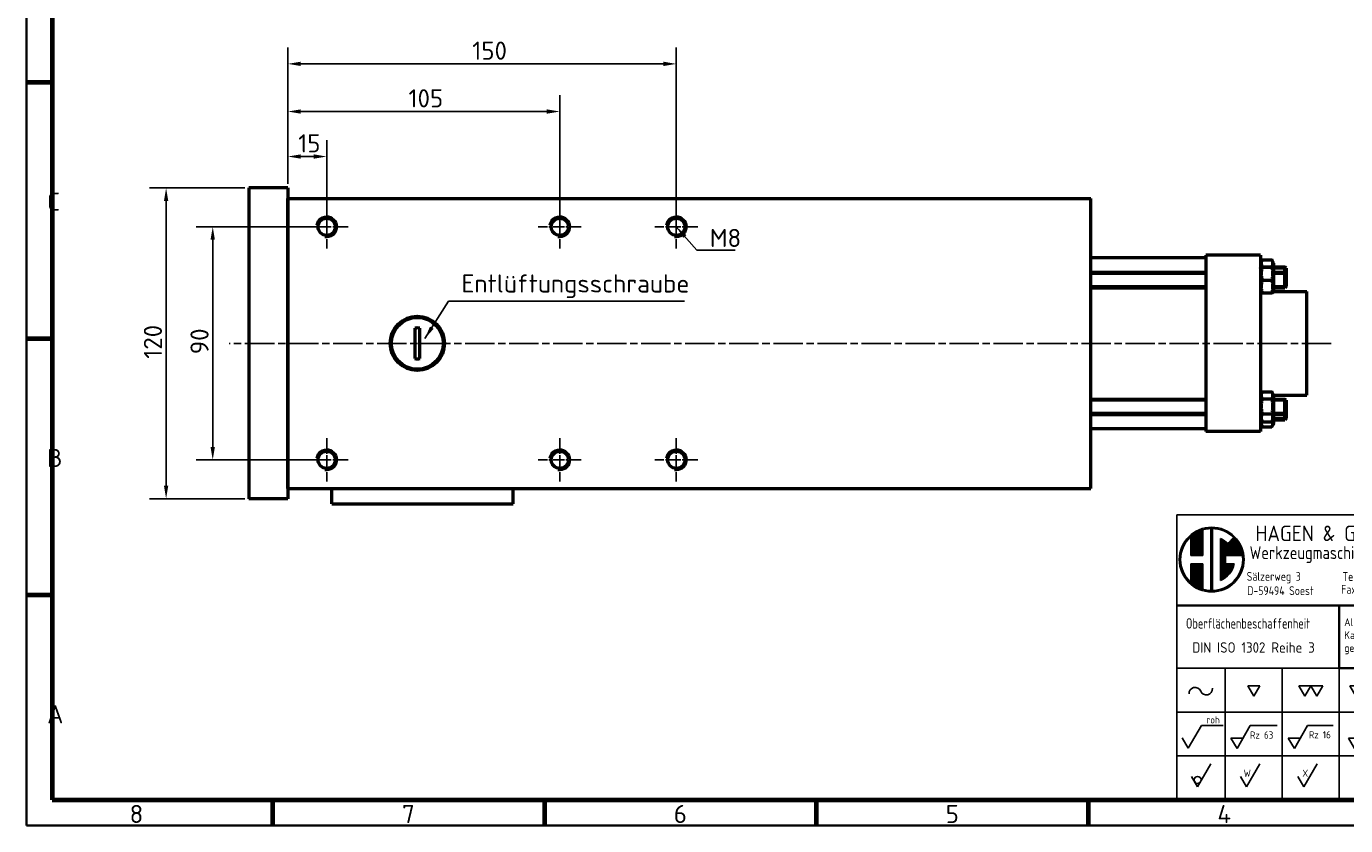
# Model space of a CAD drawing. Header units: millimetres. Extents: x 10 to 830, y 10 to 585.
# Tile 1 of 3: x 10 to 519, y 10 to 319. Entities that reach past the tile are written whole.
import ezdxf
from ezdxf.enums import TextEntityAlignment as Align

# ---------------------------------------------------------------- set-up
doc = ezdxf.new("R2010")
doc.units = ezdxf.units.MM
doc.header["$LTSCALE"] = 2
doc.linetypes.add('CHAIN', pattern=[0.3543, 0.2362, -0.0295, 0.0591, -0.0295])
doc.layers.get('0').update_dxf_attribs({"lineweight": 25})
for name, color, linetype, lineweight in [('AM_BOR', 7, 'Continuous', 50), ('Bemaßung (ISO)', 7, 'Continuous', 25), ('Mittellinie (ISO)', 7, 'Continuous', 25), ('Mittelpunktmarkierung (ISO)', 7, 'Continuous', 25), ('Rahmen (ISO)', 7, 'Continuous', 70), ('Sichtbar (ISO)', 7, 'Continuous', 50), ('Sichtbar schmal (ISO)', 7, 'Continuous', 35), ('Symbol (ISO)', 7, 'Continuous', 25), ('Titel (ISO)', 7, 'Continuous', 50)]:
    doc.layers.add(name, color=color, linetype=linetype, lineweight=lineweight)
doc.styles.add('ACDINTS_30', font='isocp.shx')
doc.styles.add('ACDINTS_31', font='isocp.shx')
doc.styles.add('ACDINTS_32', font='isocp.shx')
doc.styles.add('ACDINTS_33', font='isocp.shx')
doc.styles.add('ACDINTS_34', font='isocp.shx')
doc.styles.add('ACDINTS_35', font='isocp.shx')
doc.styles.add('ACDINTS_40', font='isocp.shx')
doc.styles.add('ACDINTS_41', font='isocp.shx')
doc.styles.add('Notiztext (DIN)', font='isocpeur.ttf')
doc.styles.get("Standard").update_dxf_attribs({"font": 'ISOCP.shx'})
doc.styles.add('TextStyle32', font='isocp.shx')
doc.styles.add('TextStyle51', font='isocp.shx', dxfattribs={"width": 0.8})
doc.styles.add('TextStyle52', font='isocp.shx', dxfattribs={"width": 0.8})
doc.styles.add('TextStyle53', font='isocp.shx')
doc.styles.add('TextStyle54', font='isocp.shx')
doc.styles.add('TextStyle55', font='isocp.shx', dxfattribs={"width": 0.8})
doc.styles.add('TextStyle56', font='isocp.shx', dxfattribs={"width": 0.8})
doc.styles.add('TextStyle59', font='isocp.shx', dxfattribs={"width": 0.8})
doc.styles.add('TextStyle60', font='isocp.shx', dxfattribs={"width": 0.8})
doc.styles.add('TextStyle61', font='isocp.shx', dxfattribs={"width": 0.8})
doc.styles.add('TextStyle62', font='isocp.shx')
doc.styles.add('TextStyle63', font='isocp.shx')
doc.styles.add('TextStyle64', font='isocp.shx', dxfattribs={"width": 0.8})
doc.styles.add('TextStyle65', font='isocp.shx', dxfattribs={"width": 0.8})
doc.dimstyles.new('Standard (DIN)', dxfattribs={"dimscale": 2, "dimtxt": 3.5, "dimasz": 2.5, "dimexe": 3.175, "dimexo": 0.8, "dimgap": 0.8, "dimtad": 1, "dimdec": 3, "dimrnd": 1e-08, "dimtxsty": 'Notiztext (DIN)', "dimcen": 0.09, "dimdle": 10, "dimclrd": 256, "dimclre": 256, "dimclrt": 256, "dimazin": 2, "dimtfac": 0.571429, "dimtdec": 3, "dimtmove": 0, "dimatfit": 3, "dimfxl": 1, "dimtolj": 1, "dimlwd": -1, "dimlwe": -1, "dimarcsym": 0})
doc.dimstyles.new('Standard - Methode 2a (DIN)$7', dxfattribs={"dimscale": 2, "dimtxt": 3.5, "dimasz": 2.5, "dimexe": 3.175, "dimexo": 0.8, "dimgap": 0.8, "dimtad": 1, "dimtih": 1, "dimtoh": 1, "dimrnd": 1e-08, "dimtxsty": 'Notiztext (DIN)', "dimcen": 0.09, "dimdle": 10, "dimclrd": 256, "dimclre": 256, "dimclrt": 256, "dimazin": 2, "dimtfac": 1, "dimtmove": 0, "dimatfit": 3, "dimfxl": 1, "dimtolj": 1, "dimlwd": -1, "dimlwe": -1, "dimarcsym": 0})

# ---------------------------------------------------------------- blocks, each defined once
blk = doc.blocks.new('Ränder Hagen+Goebel Rahmen')
at = {"layer": 'Rahmen (ISO)', "linetype": 'Continuous', "lineweight": 35}
for p, q in [((5, 292), (5, 5)), ((5, 5), (415, 5))]:
    blk.add_line(p, q, dxfattribs=at)
at = {"layer": 'Rahmen (ISO)'}
for p, q in [((10, 287), (10, 10)), ((10, 148.5), (5, 148.5)), ((10, 99), (5, 99)), ((10, 49.5), (5, 49.5)), ((10, 10), (410, 10)), ((52.5, 10), (52.5, 5)), ((105, 10), (105, 5)), ((157.5, 10), (157.5, 5)), ((210, 10), (210, 5))]:
    blk.add_line(p, q, dxfattribs=at)
at = {"layer": 'Symbol (ISO)', "char_height": 3.5, "style": 'Notiztext (DIN)'}
for s, insert, attachment_point in [('C', (9, 123.75), 7), ('B', (9, 74.25), 7), ('A', (9, 24.75), 7), ('8', (26.25, 9), 2), ('7', (78.75, 9), 2), ('6', (131.25, 9), 2), ('5', (183.75, 9), 2), ('4', (236.25, 9), 2)]:
    blk.add_mtext(s, dxfattribs=dict(at, insert=insert, attachment_point=attachment_point))
blk = doc.blocks.new('Schriftfelder Hagen+Goebel')
at = {"color": 7}
for p, q in [((294.29, 154.82), (111.41, 154.82)), ((111.41, 154.82), (111.41, 99.83)), ((294.29, 99.83), (294.29, 154.82)), ((111.41, 99.83), (294.29, 99.83))]:
    blk.add_line(p, q, dxfattribs=at)
at = {"color": 7, "linetype": 'Continuous', "lineweight": 25}
for p, q in [((114.07, 150.62), (114.07, 147.01)), ((114.34, 150.85), (114.34, 147.01)), ((114.6, 151.05), (114.6, 147.01)), ((114.87, 151.24), (114.87, 147.01)), ((115.13, 151.4), (115.13, 147.01)), ((115.4, 151.54), (115.4, 147.01)), ((115.67, 151.67), (115.67, 147.01)), ((115.93, 151.78), (115.93, 147.01)), ((116.2, 151.88), (116.2, 147.01)), ((116.39, 151.98), (116.39, 147.01)), ((117.99, 152.46), (117.99, 139.96)), ((118.25, 152.46), (118.25, 139.96)), ((121.23, 149.31), (122.36, 150.44)), ((122.25, 150.33), (122.25, 147.01)), ((119.85, 150.25), (119.85, 142.17)), ((120.12, 150.12), (120.12, 142.3)), ((120.38, 149.97), (120.38, 142.45)), ((120.65, 149.8), (120.65, 142.62)), ((120.92, 149.6), (120.92, 147.01)), ((121.18, 149.36), (121.18, 147.01)), ((121.45, 149.54), (121.45, 147.01)), ((121.71, 149.8), (121.71, 147.01)), ((121.98, 150.07), (121.98, 147.01)), ((122.51, 150.25), (122.51, 147.01)), ((122.78, 149.97), (122.78, 147.01)), ((123.04, 149.62), (123.04, 147.01)), ((123.31, 149.2), (123.31, 147.01)), ((123.58, 148.68), (123.58, 147.01)), ((123.84, 147.97), (123.84, 147.01)), ((114.07, 147.01), (116.39, 147.01)), ((114.07, 145.41), (114.07, 141.8)), ((114.07, 145.41), (116.39, 145.41)), ((114.34, 145.41), (114.34, 141.57)), ((114.6, 145.41), (114.6, 141.37)), ((114.87, 145.41), (114.87, 141.18)), ((115.13, 145.41), (115.13, 141.02)), ((115.4, 145.41), (115.4, 140.88)), ((115.67, 145.41), (115.67, 140.75)), ((115.93, 145.41), (115.93, 140.64)), ((116.2, 145.41), (116.2, 140.54)), ((116.39, 145.41), (116.39, 140.44)), ((120.78, 147.01), (124.06, 147.01)), ((120.78, 147.01), (120.78, 145.41)), ((120.78, 145.41), (122.44, 145.41)), ((120.92, 145.41), (120.92, 142.82)), ((121.18, 145.41), (121.18, 143.06)), ((121.45, 145.41), (121.45, 143.34)), ((121.71, 145.41), (121.71, 143.68)), ((121.98, 145.41), (121.98, 144.11)), ((122.25, 145.41), (122.25, 144.7)), ((111.41, 125.21), (142.75, 125.21)), ((120.75, 125.21), (120.75, 99.83)), ((131.75, 125.21), (131.75, 99.83)), ((142.75, 125.21), (142.75, 99.83)), ((153.75, 125.21), (153.75, 99.83)), ((111.41, 116.75), (164.75, 116.75)), ((111.41, 108.29), (164.75, 108.29))]:
    blk.add_line(p, q, dxfattribs=at)
at = {"color": 7, "linetype": 'Continuous', "lineweight": 35}
blk.add_line((142.75, 125.21), (164.75, 125.21), dxfattribs=at)
for p, q in [((125.1, 121.84), (127.41, 121.84)), ((125.1, 121.84), (126.25, 119.84)), ((126.25, 119.84), (127.41, 121.84)), ((134.94, 121.85), (137.25, 121.85)), ((134.94, 121.85), (136.1, 119.85)), ((136.1, 119.85), (137.25, 121.85)), ((137.25, 121.85), (138.41, 119.85)), ((137.25, 121.85), (139.56, 121.85)), ((138.41, 119.85), (139.56, 121.85)), ((144.79, 121.84), (147.1, 121.84)), ((144.79, 121.84), (145.94, 119.84)), ((145.94, 119.84), (147.1, 121.84)), ((148.25, 119.84), (147.1, 121.84)), ((149.41, 121.84), (147.1, 121.84)), ((149.41, 121.84), (148.25, 119.84)), ((149.41, 121.84), (150.56, 119.84)), ((149.41, 121.84), (151.72, 121.84)), ((150.56, 119.84), (151.72, 121.84)), ((154.73, 121.84), (155.88, 119.84)), ((154.73, 121.84), (157.04, 121.84)), ((155.88, 119.84), (157.04, 121.84)), ((157.04, 121.84), (159.35, 121.84)), ((157.04, 121.84), (158.19, 119.84)), ((158.19, 119.84), (159.35, 121.84)), ((161.66, 121.84), (159.35, 121.84)), ((160.5, 119.84), (159.35, 121.84)), ((161.66, 121.84), (160.5, 119.84)), ((161.66, 121.84), (163.97, 121.84)), ((161.66, 121.84), (162.81, 119.84)), ((162.81, 119.84), (163.97, 121.84)), ((113.6, 109.77), (116.15, 114.17)), ((116.15, 114.17), (120.35, 114.17)), ((123.01, 109.74), (125.55, 114.14)), ((125.55, 114.14), (130.76, 114.14)), ((134.08, 109.74), (136.62, 114.14)), ((136.62, 114.14), (141.57, 114.14)), ((145.69, 109.7), (148.23, 114.1)), ((148.23, 114.1), (152.55, 114.1)), ((155.96, 109.79), (158.5, 114.19)), ((158.5, 114.19), (162.82, 114.19)), ((112.45, 111.77), (113.6, 109.77)), ((121.85, 111.74), (123.01, 109.74)), ((121.85, 111.74), (124.16, 111.74)), ((132.92, 111.74), (134.08, 109.74)), ((132.92, 111.74), (135.23, 111.74)), ((144.53, 111.7), (146.84, 111.7)), ((144.53, 111.7), (145.69, 109.7)), ((154.81, 111.79), (157.12, 111.79)), ((154.81, 111.79), (155.96, 109.79)), ((115.4, 102.33), (117.94, 106.73)), ((124.85, 102.33), (127.39, 106.73)), ((135.92, 102.33), (138.46, 106.73)), ((147.01, 102.33), (149.55, 106.73)), ((158.39, 102.33), (160.93, 106.73)), ((114.25, 104.33), (115.4, 102.33)), ((123.7, 104.33), (124.85, 102.33)), ((134.76, 104.33), (135.92, 102.33)), ((145.85, 104.33), (147.01, 102.33)), ((157.23, 104.33), (158.39, 102.33))]:
    blk.add_line(p, q)
at = {"color": 7, "lineweight": 35}
blk.add_line((164.75, 120.98), (164.75, 99.83), dxfattribs=at)
at = {"color": 7, "linetype": 'Continuous', "lineweight": 25}
for radius in [6.25, 5.99]:
    blk.add_circle((118.12, 146.21), radius, dxfattribs=at)
blk.add_circle((115.4, 103.66), 0.667)
for start, end in [(45, 66.8002), (293.1998, 349.5243)]:
    blk.add_arc((118.12, 146.21), 4.39, start, end, dxfattribs=at)
for centre, start, end in [((114.92, 120.36), 21.9122, 185.4858), ((117.09, 121.23), 201.9122, 5.4858)]:
    blk.add_arc(centre, 1.17, start, end)
at = {"layer": 'AM_BOR', "color": 7, "linetype": 'Continuous', "lineweight": 35}
for p, q in [((164.75, 154.82), (164.75, 120.98)), ((111.41, 137.35), (294.29, 137.35)), ((142.75, 125.21), (142.75, 137.35))]:
    blk.add_line(p, q, dxfattribs=at)
at = {"layer": 'AM_BOR', "color": 7, "linetype": 'Continuous', "lineweight": 25}
for p, q in [((190.15, 154.82), (190.15, 116.75)), ((207.93, 154.82), (207.93, 99.83)), ((243.49, 154.82), (243.49, 148.49)), ((207.93, 148.49), (294.29, 148.49)), ((174.91, 137.35), (174.91, 120.43)), ((164.75, 120.43), (207.93, 120.43)), ((284.13, 116.75), (284.13, 99.83)), ((284.13, 108.29), (294.29, 108.29)), ((164.75, 104.06), (294.29, 104.06))]:
    blk.add_line(p, q, dxfattribs=at)
at = {"layer": 'AM_BOR', "color": 7, "lineweight": 35}
blk.add_line((164.75, 116.75), (294.29, 116.75), dxfattribs=at)
at = {"layer": 'Titel (ISO)', "color": 7, "linetype": 'Continuous', "lineweight": 35}
for p, q in [((164.75, 133.12), (207.93, 133.12)), ((164.75, 128.89), (207.93, 128.89)), ((207.93, 124.66), (164.75, 124.66))]:
    blk.add_line(p, q, dxfattribs=at)
at = {"color": 7}
blk.add_text('HAGEN & GOEBEL', height=3, dxfattribs=at).set_placement((126.55, 149.76))
at = {"color": 7, "width": 0.9}
for s, height, p in [('Werkzeugmaschinen GmbH', 2.5, (125.45, 146.3)), ('Sälzerweg 3', 1.7, (124.88, 142.11)), ('Tel.:02921/59016-0', 1.7, (143.38, 142.07)), ('D-59494 Soest', 1.7, (124.99, 139.35)), ('Fax.:02921/59016-66', 1.7, (143.13, 139.6))]:
    blk.add_text(s, height=height, dxfattribs=at).set_placement(p)
at = {"color": 7, "style": 'ACDINTS_30', "width": 0.8}
blk.add_text('Oberflächenbeschaffenheit', height=2, dxfattribs=at).set_placement((113.16, 132.88))
at = {"color": 7, "style": 'ACDINTS_30'}
for s, p in [('Gepr.', (165.95, 126.31)), ('Norm', (165.95, 122.08))]:
    blk.add_text(s, height=2, dxfattribs=at).set_placement(p)
at = {"color": 7, "char_height": 2, "attachment_point": 1, "line_spacing_factor": 0.332}
for s, insert in [('\\fISOCP|b0|i0;\\W0.90;\\H2.0000;Werkstoff:', (208.77, 147.21)), ('\\fISOCP|b0|i0;\\W0.90;\\H2.0000;Benennung:', (208.76, 136.5)), ('\\fISOCP|b0|i0;\\W0.90;\\H2.0000;Zeichnungs-Nr.:', (209.11, 115.53))]:
    blk.add_mtext(s, dxfattribs=dict(at, insert=insert))
at = {"char_height": 1.4}
for s, insert, attachment_point, style in [('roh', (117.1, 114.56), 7, 'ACDINTS_40'), ('Rz 63', (125.53, 111.62), 7, 'ACDINTS_40'), ('Rz 16', (136.89, 111.67), 7, 'ACDINTS_40'), ('Rz 4', (148.45, 111.63), 7, 'ACDINTS_40'), ('Rz 1', (158.63, 111.62), 7, 'ACDINTS_40'), ('W', (125.69, 104.24), 9, 'ACDINTS_41'), ('X', (136.76, 104.25), 9, 'ACDINTS_41'), ('Y', (147.85, 104.24), 9, 'ACDINTS_41'), ('Z', (159.23, 104.26), 9, 'ACDINTS_41')]:
    blk.add_mtext(s, dxfattribs=dict(at, insert=insert, attachment_point=attachment_point, style=style))
at = {"color": 7, "insert": (166.66, 115.16), "char_height": 2, "width": 31.2179, "attachment_point": 1, "line_spacing_factor": 0.996}
blk.add_mtext('\\fISOCP|b0|i0;\\W0.90;\\H2.0000;Kunde:\\P\\PKom.:', dxfattribs=at)
at = {"layer": 'AM_BOR', "color": 7, "style": 'ACDINTS_30'}
for s, width, p in [('Menge', 0.8, (266.9, 150.83)), ('Form- u Lagetoleranzen', 0.75, (165.41, 150.21)), ('Allg. Toleranzen', 0.7, (191.43, 150.6)), ('Position', 0.8, (245.09, 150.43)), ('Dateiname', 0.8, (168.36, 101.05))]:
    blk.add_text(s, height=2, dxfattribs=dict(at, width=width)).set_placement(p)
for s, p in [('Maßstab', (209.15, 150.43)), ('Bearb.', (165.95, 130.54))]:
    blk.add_text(s, height=2, dxfattribs=at).set_placement(p)
at = {"layer": 'AM_BOR', "color": 7, "style": 'ACDINTS_32', "width": 0.983632}
blk.add_text('Datum', height=2, dxfattribs=at).set_placement((180.84, 134.48), align=Align.CENTER)
at = {"layer": 'AM_BOR', "color": 7, "style": 'ACDINTS_31'}
blk.add_text('Name', height=2, dxfattribs=at).set_placement((199.12, 134.48), align=Align.RIGHT)
at = {"layer": 'AM_BOR', "color": 7, "style": 'ACDINTS_32'}
for s, p in [('Blatt', (288.5, 113.9)), ('Bl', (292.31, 105.44))]:
    blk.add_text(s, height=2, dxfattribs=at).set_placement(p, align=Align.CENTER)
at = {"layer": 'AM_BOR', "color": 7, "char_height": 2, "line_spacing_factor": 0.332}
for s, insert, attachment_point, style in [('DIN ISO 1101', (177.55, 143.3), 8, 'ACDINTS_34'), ('DIN ISO 1302 Reihe 3', (114.36, 130.23), 1, 'ACDINTS_33'), ('Für diese Zeichnung behalten wir uns alle Rechte vor.', (212.76, 102.85), 1, 'ACDINTS_33')]:
    blk.add_mtext(s, dxfattribs=dict(at, insert=insert, attachment_point=attachment_point, style=style))
at = {"layer": 'AM_BOR', "color": 7, "line_spacing_factor": 0.996}
for s, insert, char_height, width, attachment_point, style in [('DIN ISO 2768-mK', (199.12, 141), 2, 15.0375, 8, 'ACDINTS_34'), (' \\PAlle nicht bemaßten Kanten 0,5 x 45° gebrochen', (143.71, 137.35), 1.5, 20.5101, 1, 'ACDINTS_35')]:
    blk.add_mtext(s, dxfattribs=dict(at, insert=insert, char_height=char_height, width=width, attachment_point=attachment_point, style=style))
at = {"layer": 'AM_BOR', "color": 7}
for tag, p, height, style, width in [('Maßstab:', (223.33, 149.84), 3.5, 'TextStyle64', 0.8), ('Positionsnummer', (254.96, 149.95), 3.5, 'TextStyle61', 0.8), ('Menge', (277.56, 149.84), 3.5, 'TextStyle60', 0.8), ('Material', (224.04, 143.99), 3, 'TextStyle52', 0.8), ('Halbzeug_(1.Zeile)', (261.93, 144.06), 3, 'TextStyle56', 0.8), ('Material_(2.Zeile)', (224.02, 139.81), 3, 'TextStyle51', 0.8), ('Halbzeug_(2.Zeile)', (261.93, 139.78), 3, 'TextStyle55', 0.8), ('ERSTELLUNGSDATUM', (175.59, 130.24), 2, 'TextStyle63', 0.9), ('AUTOR', (191.76, 130.24), 2, 'TextStyle62', 0.9), ('KONTROLLDATUM', (175.75, 126.01), 2, 'TextStyle53', 0.9), ('KONTROLLIERT_VON', (192.23, 126.32), 2, 'TextStyle54', 0.9), ('Beschreibung_2', (213.59, 121), 3.5, 'TextStyle59', 0.8), ('DATEINAME', (179.92, 100.78), 2.5, 'TextStyle65', 0.8)]:
    blk.add_attdef(tag, p, '', height=height, dxfattribs=dict(at, style=style, width=width))
at = {"layer": 'AM_BOR', "color": 7, "style": 'TextStyle32'}
blk.add_attdef('Plot-Datum', text='', height=3, dxfattribs=at).set_placement((288.92, 100.24), align=Align.CENTER)
at = {"layer": 'Titel (ISO)', "style": 'Notiztext (DIN)'}
blk.add_attdef('TITEL', text='', height=5, dxfattribs=at).set_placement((210, 126), align=Align.MIDDLE_LEFT)
blk.add_attdef('Blattnummer', text='', height=3.5, dxfattribs=at).set_placement((290.13, 111.34), align=Align.MIDDLE_CENTER)
at = {"layer": 'Titel (ISO)', "color": 7, "style": 'Notiztext (DIN)'}
blk.add_attdef('BAUTEILNUMMER', text='', height=5, dxfattribs=at).set_placement((210.03, 109.41), align=Align.MIDDLE_LEFT)
blk = doc.blocks.new('*D7')
at = {"layer": 'Bemaßung (ISO)'}
for p, q in [((124.35, 241.27), (75.6, 241.27)), ((81.95, 236.27), (81.95, 156.27)), ((124.35, 151.27), (75.6, 151.27))]:
    blk.add_line(p, q, dxfattribs=at)
for points in [[(81.11, 236.27), (82.78, 236.27), (81.95, 241.27)], [(81.11, 156.27), (82.78, 156.27), (81.95, 151.27)]]:
    blk.add_solid(points, dxfattribs=at)
at = {"layer": 'Defpoints', "color": 0}
for p in [(125.95, 241.27), (81.95, 151.27), (125.95, 151.27)]:
    blk.add_point(p, dxfattribs=at)
at = {"layer": 'Bemaßung (ISO)', "insert": (73.35, 192.07), "char_height": 7, "attachment_point": 1, "rotation": 90, "style": 'Notiztext (DIN)'}
blk.add_mtext('\\A1;90', dxfattribs=at)
blk = doc.blocks.new('*D18')
at = {"layer": 'Bemaßung (ISO)'}
for p, q in [((110.95, 257.87), (110.95, 274.77)), ((125.95, 242.87), (125.95, 274.77)), ((115.95, 268.42), (120.95, 268.42))]:
    blk.add_line(p, q, dxfattribs=at)
for points in [[(115.95, 269.26), (115.95, 267.59), (110.95, 268.42)], [(120.95, 269.26), (120.95, 267.59), (125.95, 268.42)]]:
    blk.add_solid(points, dxfattribs=at)
at = {"layer": 'Defpoints', "color": 0}
for p in [(125.95, 268.42), (110.95, 256.27), (125.95, 241.27)]:
    blk.add_point(p, dxfattribs=at)
at = {"layer": 'Bemaßung (ISO)', "insert": (114.95, 277.02), "char_height": 7, "attachment_point": 1, "style": 'Notiztext (DIN)'}
blk.add_mtext('\\A1;15', dxfattribs=at)
blk = doc.blocks.new('*D19')
at = {"layer": 'Bemaßung (ISO)'}
for p, q in [((110.95, 257.87), (110.95, 292.15)), ((215.95, 242.87), (215.95, 292.15)), ((115.95, 285.8), (210.95, 285.8))]:
    blk.add_line(p, q, dxfattribs=at)
for points in [[(115.95, 286.63), (115.95, 284.97), (110.95, 285.8)], [(210.95, 286.63), (210.95, 284.97), (215.95, 285.8)]]:
    blk.add_solid(points, dxfattribs=at)
at = {"layer": 'Defpoints', "color": 0}
for p in [(215.95, 285.8), (110.95, 256.27), (215.95, 241.27)]:
    blk.add_point(p, dxfattribs=at)
at = {"layer": 'Bemaßung (ISO)', "insert": (157.53, 294.4), "char_height": 7, "attachment_point": 1, "style": 'Notiztext (DIN)'}
blk.add_mtext('\\A1;105', dxfattribs=at)
blk = doc.blocks.new('*D20')
at = {"layer": 'Bemaßung (ISO)'}
for p, q in [((110.95, 257.87), (110.95, 310.56)), ((260.95, 242.87), (260.95, 310.56)), ((115.95, 304.21), (255.95, 304.21))]:
    blk.add_line(p, q, dxfattribs=at)
for points in [[(115.95, 305.05), (115.95, 303.38), (110.95, 304.21)], [(255.95, 305.05), (255.95, 303.38), (260.95, 304.21)]]:
    blk.add_solid(points, dxfattribs=at)
at = {"layer": 'Defpoints', "color": 0}
for p in [(260.95, 304.21), (110.95, 256.27), (260.95, 241.27)]:
    blk.add_point(p, dxfattribs=at)
at = {"layer": 'Bemaßung (ISO)', "insert": (182.16, 312.81), "char_height": 7, "attachment_point": 1, "style": 'Notiztext (DIN)'}
blk.add_mtext('\\A1;150', dxfattribs=at)
blk = doc.blocks.new('*D21')
at = {"layer": 'Bemaßung (ISO)'}
for p, q in [((94.35, 256.27), (57.6, 256.27)), ((63.95, 251.27), (63.95, 141.27)), ((94.35, 136.27), (57.6, 136.27))]:
    blk.add_line(p, q, dxfattribs=at)
for points in [[(63.11, 251.27), (64.78, 251.27), (63.95, 256.27)], [(63.11, 141.27), (64.78, 141.27), (63.95, 136.27)]]:
    blk.add_solid(points, dxfattribs=at)
at = {"layer": 'Defpoints', "color": 0}
for p in [(95.95, 256.27), (63.95, 136.27), (95.95, 136.27)]:
    blk.add_point(p, dxfattribs=at)
at = {"layer": 'Bemaßung (ISO)', "insert": (55.35, 190.32), "char_height": 7, "attachment_point": 1, "rotation": 90, "style": 'Notiztext (DIN)'}
blk.add_mtext('\\A1;120', dxfattribs=at)

msp = doc.modelspace()

# ---------------------------------------------------------------- linework, layer by layer
at = {"layer": 'Mittellinie (ISO)', "linetype": 'CHAIN', "ltscale": 23.990969}
msp.add_line((513.741, 196.2707), (88.3071, 196.2707), dxfattribs=at)
at = {"layer": 'Mittelpunktmarkierung (ISO)', "linetype": 'CHAIN', "ltscale": 9.249035}
for p, q in [((125.9463, 249.5942), (125.9463, 232.9472)), ((215.9463, 249.5942), (215.9463, 232.9472)), ((260.9463, 249.5942), (260.9463, 232.9472)), ((134.2698, 241.2707), (117.6228, 241.2707)), ((224.2698, 241.2707), (207.6228, 241.2707)), ((269.2698, 241.2707), (252.6228, 241.2707)), ((125.9463, 159.5942), (125.9463, 142.9472)), ((215.9463, 159.5942), (215.9463, 142.9472)), ((260.9463, 159.5942), (260.9463, 142.9472)), ((134.2698, 151.2707), (117.6228, 151.2707)), ((224.2698, 151.2707), (207.6228, 151.2707)), ((269.2698, 151.2707), (252.6228, 151.2707))]:
    msp.add_line(p, q, dxfattribs=at)
at = {"layer": 'Sichtbar (ISO)'}
for p, q in [((110.9463, 256.2707), (95.9463, 256.2707)), ((95.9463, 256.2707), (95.9463, 136.2707)), ((110.9463, 256.2707), (110.9463, 136.2707)), ((110.9463, 252.2707), (420.9463, 252.2707)), ((110.9463, 140.2707), (110.9463, 252.2707)), ((420.9463, 140.2707), (420.9463, 252.2707)), ((465.4463, 229.2707), (420.9463, 229.2707)), ((486.4463, 230.2707), (465.4463, 230.2707)), ((465.4463, 230.2707), (465.4463, 162.2707)), ((486.4463, 230.2707), (486.4463, 162.2707)), ((486.4463, 227.2206), (487.1378, 228.4183)), ((486.4463, 225.2213), (486.7641, 225.7717)), ((487.2104, 225.8548), (487.1971, 225.8084)), ((487.2104, 228.5394), (490.8821, 228.5394)), ((487.2104, 225.8548), (490.8821, 225.8548)), ((487.2104, 225.809), (490.8821, 225.809)), ((487.2104, 225.7327), (490.8821, 225.7327)), ((490.8955, 225.8084), (490.8821, 225.8548)), ((491.6463, 227.2206), (490.9548, 228.4183)), ((491.6463, 225.2213), (491.3285, 225.7717)), ((491.6463, 225.2213), (491.6463, 227.2206)), ((491.6463, 225.7706), (495.9463, 225.7706)), ((491.6463, 216.3213), (491.6463, 225.2213)), ((495.9463, 223.7713), (495.9463, 225.7706)), ((496.4463, 225.2706), (495.9463, 225.7706)), ((496.4463, 225.2706), (496.4463, 223.2713)), ((420.9463, 223.7713), (465.4463, 223.7713)), ((487.2104, 220.695), (490.8821, 220.695)), ((491.6463, 223.7713), (495.9463, 223.7713)), ((495.9463, 217.7713), (495.9463, 223.7713)), ((496.4463, 223.2713), (495.9463, 223.7713)), ((496.4463, 223.2713), (496.4463, 218.2713)), ((420.9463, 217.7713), (465.4463, 217.7713)), ((486.4463, 216.3213), (486.7641, 215.7709)), ((486.4463, 216.2707), (486.4755, 216.2707)), ((487.2104, 215.7336), (490.8821, 215.7336)), ((491.6463, 216.3213), (491.3285, 215.7709)), ((491.6171, 216.2707), (504.4463, 216.2707)), ((491.6463, 217.7713), (495.9463, 217.7713)), ((496.4463, 218.2713), (495.9463, 217.7713)), ((504.4463, 176.2707), (504.4463, 216.2707)), ((159.9463, 202.1302), (159.9463, 190.4113)), ((161.9463, 190.4113), (161.9463, 202.1302)), ((420.9463, 174.7713), (465.4463, 174.7713)), ((486.4463, 176.2213), (487.1378, 177.419)), ((486.4463, 176.2707), (486.4748, 176.2707)), ((487.2104, 177.5402), (490.8821, 177.5402)), ((487.2104, 174.8555), (490.8821, 174.8555)), ((491.6463, 176.2213), (490.9548, 177.419)), ((491.6177, 176.2707), (504.4463, 176.2707)), ((491.6463, 167.3213), (491.6463, 176.2213)), ((491.6463, 174.7713), (495.9463, 174.7713)), ((495.9463, 168.7713), (495.9463, 174.7713)), ((496.4463, 174.2713), (495.9463, 174.7713)), ((496.4463, 174.2713), (496.4463, 169.2713)), ((420.9463, 168.7713), (465.4463, 168.7713)), ((487.2104, 169.0867), (490.8821, 169.0867)), ((491.6463, 168.7713), (495.9463, 168.7713)), ((496.4463, 169.2713), (495.9463, 168.7713)), ((495.9463, 166.7706), (495.9463, 168.7713)), ((496.4463, 169.2713), (496.4463, 167.2706)), ((465.4463, 163.2707), (420.9463, 163.2707)), ((486.4463, 167.3213), (487.1378, 166.1236)), ((486.4463, 165.3206), (487.15, 164.1016)), ((487.2104, 166.0024), (490.8821, 166.0024)), ((487.2104, 164.0002), (490.8821, 164.0002)), ((491.6463, 165.3206), (490.9425, 164.1016)), ((491.6463, 167.3213), (490.9548, 166.1236)), ((491.6463, 165.3206), (491.6463, 167.3213)), ((491.6463, 166.7706), (495.9463, 166.7706)), ((496.4463, 167.2706), (495.9463, 166.7706)), ((486.4463, 162.2707), (465.4463, 162.2707)), ((110.9463, 140.2707), (420.9463, 140.2707)), ((127.9463, 134.2707), (127.9463, 140.2707)), ((197.9463, 134.2707), (197.9463, 140.2707)), ((110.9463, 136.2707), (95.9463, 136.2707)), ((127.9463, 134.2707), (197.9463, 134.2707))]:
    msp.add_line(p, q, dxfattribs=at)
at = {"layer": 'Sichtbar (ISO)', "flags": 128}
for points in [[(487.2104, 228.5394), (487.1345, 228.4126), (487.0668, 228.2899), (487.0068, 228.1709), (486.9541, 228.0551), (486.9084, 227.9421), (486.8693, 227.8315), (486.8367, 227.7228), (486.8102, 227.6158), (486.7898, 227.51), (486.7753, 227.4052), (486.7667, 227.301), (486.7638, 227.1971), (486.7667, 227.0932), (486.7753, 226.9891), (486.7898, 226.8842), (486.8102, 226.7785), (486.8367, 226.6714), (486.8693, 226.5628), (486.9084, 226.4521), (486.9541, 226.3391), (487.0068, 226.2233), (487.0668, 226.1044), (487.1345, 225.9817), (487.2104, 225.8548)], [(487.2104, 225.809), (487.1345, 225.8054), (487.0668, 225.8019), (487.0068, 225.7985), (486.9541, 225.7953), (486.9084, 225.792), (486.8693, 225.7889), (486.8367, 225.7858), (486.8102, 225.7828), (486.7898, 225.7798), (486.7753, 225.7768), (486.7667, 225.7738), (486.7638, 225.7709), (486.7667, 225.7679), (486.7753, 225.7649), (486.7898, 225.762), (486.8102, 225.759), (486.8367, 225.7559), (486.8693, 225.7528), (486.9084, 225.7497), (486.9541, 225.7465), (487.0068, 225.7432), (487.0668, 225.7398), (487.1345, 225.7363), (487.2104, 225.7327)], [(487.2104, 225.7327), (487.1345, 225.4946), (487.0668, 225.2644), (487.0068, 225.0411), (486.9541, 224.8239), (486.9084, 224.6118), (486.8693, 224.4042), (486.8367, 224.2003), (486.8102, 223.9994), (486.7898, 223.801), (486.7753, 223.6043), (486.7667, 223.4088), (486.7638, 223.2138), (486.7667, 223.0189), (486.7753, 222.8234), (486.7898, 222.6267), (486.8102, 222.4282), (486.8367, 222.2274), (486.8693, 222.0235), (486.9084, 221.8158), (486.9541, 221.6038), (487.0068, 221.3865), (487.0668, 221.1632), (487.1345, 220.933), (487.2104, 220.695)], [(490.8821, 225.8548), (490.958, 225.9817), (491.0258, 226.1044), (491.0857, 226.2233), (491.1384, 226.3391), (491.1841, 226.4521), (491.2232, 226.5628), (491.2558, 226.6714), (491.2823, 226.7785), (491.3027, 226.8842), (491.3172, 226.9891), (491.3258, 227.0932), (491.3287, 227.1971), (491.3258, 227.301), (491.3172, 227.4052), (491.3027, 227.51), (491.2823, 227.6158), (491.2558, 227.7228), (491.2232, 227.8315), (491.1841, 227.9421), (491.1384, 228.0551), (491.0857, 228.1709), (491.0258, 228.2899), (490.958, 228.4126), (490.8821, 228.5394)], [(490.8821, 225.7327), (490.958, 225.7363), (491.0258, 225.7398), (491.0857, 225.7432), (491.1384, 225.7465), (491.1841, 225.7497), (491.2232, 225.7528), (491.2558, 225.7559), (491.2823, 225.759), (491.3027, 225.762), (491.3172, 225.7649), (491.3258, 225.7679), (491.3287, 225.7709), (491.3258, 225.7738), (491.3172, 225.7768), (491.3027, 225.7798), (491.2823, 225.7828), (491.2558, 225.7858), (491.2232, 225.7889), (491.1841, 225.792), (491.1384, 225.7953), (491.0857, 225.7985), (491.0258, 225.8019), (490.958, 225.8054), (490.8821, 225.809)], [(490.8821, 220.695), (490.958, 220.933), (491.0258, 221.1632), (491.0857, 221.3865), (491.1384, 221.6038), (491.1841, 221.8158), (491.2232, 222.0235), (491.2558, 222.2274), (491.2823, 222.4282), (491.3027, 222.6267), (491.3172, 222.8234), (491.3258, 223.0189), (491.3287, 223.2138), (491.3258, 223.4088), (491.3172, 223.6043), (491.3027, 223.801), (491.2823, 223.9994), (491.2558, 224.2003), (491.2232, 224.4042), (491.1841, 224.6118), (491.1384, 224.8239), (491.0857, 225.0411), (491.0258, 225.2644), (490.958, 225.4946), (490.8821, 225.7327)], [(487.2104, 220.695), (487.1345, 220.4605), (487.0668, 220.2338), (487.0068, 220.0139), (486.9541, 219.7999), (486.9084, 219.5911), (486.8693, 219.3866), (486.8367, 219.1858), (486.8102, 218.988), (486.7898, 218.7925), (486.7753, 218.5988), (486.7667, 218.4062), (486.7638, 218.2143), (486.7667, 218.0223), (486.7753, 217.8297), (486.7898, 217.636), (486.8102, 217.4406), (486.8367, 217.2427), (486.8693, 217.0419), (486.9084, 216.8374), (486.9541, 216.6286), (487.0068, 216.4146), (487.0668, 216.1947), (487.1345, 215.968), (487.2104, 215.7336)], [(490.8821, 215.7336), (490.958, 215.968), (491.0258, 216.1947), (491.0857, 216.4146), (491.1384, 216.6286), (491.1841, 216.8374), (491.2232, 217.0419), (491.2558, 217.2427), (491.2823, 217.4406), (491.3027, 217.636), (491.3172, 217.8297), (491.3258, 218.0223), (491.3287, 218.2143), (491.3258, 218.4062), (491.3172, 218.5988), (491.3027, 218.7925), (491.2823, 218.988), (491.2558, 219.1858), (491.2232, 219.3866), (491.1841, 219.5911), (491.1384, 219.7999), (491.0857, 220.0139), (491.0258, 220.2338), (490.958, 220.4605), (490.8821, 220.695)], [(487.2104, 215.7336), (487.1723, 215.7353), (487.1363, 215.7371), (487.1021, 215.7388), (487.0699, 215.7405), (487.0396, 215.7422), (487.011, 215.7438), (486.9841, 215.7454), (486.959, 215.747), (486.9355, 215.7486), (486.9137, 215.7502), (486.8934, 215.7517), (486.8747, 215.7532), (486.8575, 215.7547), (486.8419, 215.7563), (486.8277, 215.7577), (486.815, 215.7592), (486.8037, 215.7607), (486.7938, 215.7622), (486.7854, 215.7636), (486.7784, 215.7651), (486.7727, 215.7665), (486.7685, 215.768), (486.7656, 215.7694), (486.7641, 215.7709)], [(491.3285, 215.7709), (491.327, 215.7694), (491.3241, 215.768), (491.3198, 215.7665), (491.3142, 215.7651), (491.3071, 215.7636), (491.2987, 215.7622), (491.2888, 215.7607), (491.2776, 215.7592), (491.2648, 215.7577), (491.2507, 215.7563), (491.235, 215.7547), (491.2178, 215.7532), (491.1991, 215.7517), (491.1789, 215.7502), (491.157, 215.7486), (491.1335, 215.747), (491.1084, 215.7454), (491.0816, 215.7438), (491.053, 215.7422), (491.0226, 215.7405), (490.9904, 215.7388), (490.9563, 215.7371), (490.9202, 215.7353), (490.8821, 215.7336)], [(487.2104, 177.5402), (487.1345, 177.4133), (487.0668, 177.2906), (487.0068, 177.1716), (486.9541, 177.0559), (486.9084, 176.9429), (486.8693, 176.8322), (486.8367, 176.7236), (486.8102, 176.6165), (486.7898, 176.5108), (486.7753, 176.4059), (486.7667, 176.3017), (486.7638, 176.1979), (486.7667, 176.094), (486.7753, 175.9898), (486.7898, 175.885), (486.8102, 175.7792), (486.8367, 175.6722), (486.8693, 175.5635), (486.9084, 175.4529), (486.9541, 175.3399), (487.0068, 175.2241), (487.0668, 175.1051), (487.1345, 174.9824), (487.2104, 174.8555)], [(487.2104, 174.8555), (487.1345, 174.5829), (487.0668, 174.3193), (487.0068, 174.0636), (486.9541, 173.8148), (486.9084, 173.572), (486.8693, 173.3342), (486.8367, 173.1007), (486.8102, 172.8707), (486.7898, 172.6435), (486.7753, 172.4182), (486.7667, 172.1943), (486.7638, 171.9711), (486.7667, 171.7479), (486.7753, 171.524), (486.7898, 171.2987), (486.8102, 171.0715), (486.8367, 170.8415), (486.8693, 170.608), (486.9084, 170.3702), (486.9541, 170.1274), (487.0068, 169.8786), (487.0668, 169.6229), (487.1345, 169.3593), (487.2104, 169.0867)], [(490.8821, 174.8555), (490.958, 174.9824), (491.0258, 175.1051), (491.0857, 175.2241), (491.1384, 175.3399), (491.1841, 175.4529), (491.2232, 175.5635), (491.2558, 175.6722), (491.2823, 175.7792), (491.3027, 175.885), (491.3172, 175.9898), (491.3258, 176.094), (491.3287, 176.1979), (491.3258, 176.3017), (491.3172, 176.4059), (491.3027, 176.5108), (491.2823, 176.6165), (491.2558, 176.7236), (491.2232, 176.8322), (491.1841, 176.9429), (491.1384, 177.0559), (491.0857, 177.1716), (491.0258, 177.2906), (490.958, 177.4133), (490.8821, 177.5402)], [(490.8821, 169.0867), (490.958, 169.3593), (491.0258, 169.6229), (491.0857, 169.8786), (491.1384, 170.1274), (491.1841, 170.3702), (491.2232, 170.608), (491.2558, 170.8415), (491.2823, 171.0715), (491.3027, 171.2987), (491.3172, 171.524), (491.3258, 171.7479), (491.3287, 171.9711), (491.3258, 172.1943), (491.3172, 172.4182), (491.3027, 172.6435), (491.2823, 172.8707), (491.2558, 173.1007), (491.2232, 173.3342), (491.1841, 173.572), (491.1384, 173.8148), (491.0857, 174.0636), (491.0258, 174.3193), (490.958, 174.5829), (490.8821, 174.8555)], [(487.2104, 169.0867), (487.1345, 168.9409), (487.0668, 168.8), (487.0068, 168.6633), (486.9541, 168.5303), (486.9084, 168.4004), (486.8693, 168.2733), (486.8367, 168.1485), (486.8102, 168.0255), (486.7898, 167.904), (486.7753, 167.7836), (486.7667, 167.6639), (486.7638, 167.5445), (486.7667, 167.4252), (486.7753, 167.3055), (486.7898, 167.1851), (486.8102, 167.0636), (486.8367, 166.9406), (486.8693, 166.8157), (486.9084, 166.6886), (486.9541, 166.5588), (487.0068, 166.4258), (487.0668, 166.2891), (487.1345, 166.1482), (487.2104, 166.0024)], [(490.8821, 166.0024), (490.958, 166.1482), (491.0258, 166.2891), (491.0857, 166.4258), (491.1384, 166.5588), (491.1841, 166.6886), (491.2232, 166.8157), (491.2558, 166.9406), (491.2823, 167.0636), (491.3027, 167.1851), (491.3172, 167.3055), (491.3258, 167.4252), (491.3287, 167.5445), (491.3258, 167.6639), (491.3172, 167.7836), (491.3027, 167.904), (491.2823, 168.0255), (491.2558, 168.1485), (491.2232, 168.2733), (491.1841, 168.4004), (491.1384, 168.5303), (491.0857, 168.6633), (491.0258, 168.8), (490.958, 168.9409), (490.8821, 169.0867)], [(486.941, 166.4644), (486.9044, 166.3593), (486.8724, 166.256), (486.8446, 166.1543), (486.8211, 166.0538), (486.8017, 165.9545), (486.7864, 165.856), (486.775, 165.7582), (486.7676, 165.6609), (486.7641, 165.5639), (486.7645, 165.4669), (486.7688, 165.3698), (486.777, 165.2725), (486.7891, 165.1746), (486.8052, 165.0759), (486.8254, 164.9764), (486.8498, 164.8757), (486.8783, 164.7737), (486.9113, 164.67), (486.9487, 164.5646), (486.9909, 164.457), (487.0379, 164.3471), (487.09, 164.2345), (487.1474, 164.119), (487.2104, 164.0002)], [(487.2104, 166.0024), (487.2072, 166.0075), (487.204, 166.0127), (487.2009, 166.0178), (487.1977, 166.0229), (487.1946, 166.028), (487.1915, 166.0331), (487.1884, 166.0382), (487.1853, 166.0433), (487.1822, 166.0483), (487.1792, 166.0534), (487.1761, 166.0585), (487.1731, 166.0635), (487.1701, 166.0685), (487.1671, 166.0736), (487.1641, 166.0786), (487.1611, 166.0836), (487.1582, 166.0887), (487.1552, 166.0937), (487.1523, 166.0987), (487.1493, 166.1037), (487.1464, 166.1087), (487.1435, 166.1136), (487.1406, 166.1186), (487.1378, 166.1236)], [(487.2104, 164.0002), (487.2078, 164.0045), (487.2052, 164.0087), (487.2026, 164.013), (487.2, 164.0173), (487.1974, 164.0215), (487.1948, 164.0258), (487.1922, 164.03), (487.1897, 164.0343), (487.1871, 164.0385), (487.1846, 164.0428), (487.1821, 164.047), (487.1796, 164.0512), (487.177, 164.0555), (487.1745, 164.0597), (487.1721, 164.0639), (487.1696, 164.0681), (487.1671, 164.0723), (487.1646, 164.0765), (487.1622, 164.0807), (487.1597, 164.0849), (487.1573, 164.0891), (487.1549, 164.0932), (487.1524, 164.0974), (487.15, 164.1016)], [(490.8821, 164.0002), (490.9452, 164.119), (491.0026, 164.2345), (491.0546, 164.3471), (491.1016, 164.457), (491.1438, 164.5646), (491.1812, 164.67), (491.2142, 164.7737), (491.2428, 164.8757), (491.2671, 164.9764), (491.2873, 165.0759), (491.3034, 165.1746), (491.3156, 165.2725), (491.3237, 165.3698), (491.328, 165.4669), (491.3284, 165.5639), (491.3249, 165.6609), (491.3175, 165.7582), (491.3061, 165.856), (491.2908, 165.9545), (491.2714, 166.0538), (491.2479, 166.1543), (491.2202, 166.256), (491.1881, 166.3593), (491.1515, 166.4644)], [(490.9548, 166.1236), (490.9519, 166.1186), (490.949, 166.1136), (490.9461, 166.1087), (490.9432, 166.1037), (490.9403, 166.0987), (490.9373, 166.0937), (490.9344, 166.0887), (490.9314, 166.0836), (490.9284, 166.0786), (490.9254, 166.0736), (490.9224, 166.0685), (490.9194, 166.0635), (490.9164, 166.0585), (490.9133, 166.0534), (490.9103, 166.0483), (490.9072, 166.0433), (490.9041, 166.0382), (490.901, 166.0331), (490.8979, 166.028), (490.8948, 166.0229), (490.8916, 166.0178), (490.8885, 166.0127), (490.8853, 166.0075), (490.8821, 166.0024)], [(490.9425, 164.1016), (490.9401, 164.0974), (490.9377, 164.0932), (490.9352, 164.0891), (490.9328, 164.0849), (490.9304, 164.0807), (490.9279, 164.0765), (490.9254, 164.0723), (490.923, 164.0681), (490.9205, 164.0639), (490.918, 164.0597), (490.9155, 164.0555), (490.913, 164.0512), (490.9105, 164.047), (490.9079, 164.0428), (490.9054, 164.0385), (490.9028, 164.0343), (490.9003, 164.03), (490.8977, 164.0258), (490.8952, 164.0215), (490.8926, 164.0173), (490.89, 164.013), (490.8874, 164.0087), (490.8848, 164.0045), (490.8821, 164.0002)]]:
    msp.add_lwpolyline(points, dxfattribs=at)
at = {"layer": 'Sichtbar (ISO)'}
for centre, radius in [((125.9463, 241.2707), 3.3235), ((215.9463, 241.2707), 3.3235), ((260.9463, 241.2707), 3.3235), ((160.9463, 196.2707), 10.5), ((160.9463, 196.2707), 10), ((125.9463, 151.2707), 3.3235), ((215.9463, 151.2707), 3.3235), ((260.9463, 151.2707), 3.3235)]:
    msp.add_circle(centre, radius, dxfattribs=at)
for start, end in [(80.314981, 99.685019), (260.314981, 279.685019)]:
    msp.add_arc((160.9463, 196.2707), 5.9442, start, end, dxfattribs=at)
at = {"layer": 'Sichtbar schmal (ISO)'}
for p, q in [((495.9463, 225.1716), (491.6463, 225.1716)), ((465.4463, 223.1723), (420.9463, 223.1723)), ((495.9463, 223.1723), (491.6463, 223.1723)), ((420.9463, 218.3703), (465.4463, 218.3703)), ((491.6463, 218.3703), (495.9463, 218.3703)), ((465.4463, 174.1723), (420.9463, 174.1723)), ((495.9463, 174.1723), (491.6463, 174.1723)), ((420.9463, 169.3703), (465.4463, 169.3703)), ((491.6463, 169.3703), (495.9463, 169.3703)), ((491.6463, 167.3696), (495.9463, 167.3696))]:
    msp.add_line(p, q, dxfattribs=at)
for centre in [(125.9463, 241.2707), (215.9463, 241.2707), (260.9463, 241.2707), (125.9463, 151.2707), (215.9463, 151.2707), (260.9463, 151.2707)]:
    msp.add_arc(centre, 4, 260, 170, dxfattribs=at)

# ---------------------------------------------------------------- block references
at = {"xscale": 2, "yscale": 2, "zscale": 2}
msp.add_blockref('Ränder Hagen+Goebel Rahmen', (0, 0), dxfattribs=at)
msp.add_blockref('Schriftfelder Hagen+Goebel', (231.4132, -179.6567), dxfattribs=at).add_auto_attribs({'Blattnummer': '1 ', 'TITEL': 'Maßblatt H60-110 U', 'BAUTEILNUMMER': 'VE01523-3-0 ', 'AUTOR': 'E.Sergeew', 'ERSTELLUNGSDATUM': '10.05.2010', 'Maßstab:': '1:2 / 1:5', 'DATEINAME': 'VE01523-3-0 Maßblatt '})

# ---------------------------------------------------------------- texts
at = {"layer": 'Symbol (ISO)', "char_height": 7, "attachment_point": 7, "style": 'Notiztext (DIN)'}
for s, insert, width in [('{M8}', (273.8828, 233.4778), 11.194805), ('{Entlüftungsschraube}', (177.9707, 213.7742), 87.454548)]:
    msp.add_mtext(s, dxfattribs=dict(at, insert=insert, width=width))

# ---------------------------------------------------------------- dimensions: what is measured, and where the dimension line sits
at = {"layer": 'Bemaßung (ISO)'}
for base, p1, p2, angle, picture, middle in [((260.9463, 304.2143), (110.9463, 256.2707), (260.9463, 241.2707), 180, '*D20', (188.1136, 304.2143)), ((215.9463, 285.8013), (110.9463, 256.2707), (215.9463, 241.2707), 180, '*D19', (163.4799, 285.8013)), ((125.9463, 268.4225), (110.9463, 256.2707), (125.9463, 241.2707), 180, '*D18', (118.4463, 268.4225)), ((63.9463, 136.2707), (95.9463, 256.2707), (95.9463, 136.2707), 90, '*D21', (63.9463, 196.2707)), ((81.9463, 151.2707), (125.9463, 241.2707), (125.9463, 151.2707), 90, '*D7', (81.9463, 196.2707))]:
    dim = msp.add_linear_dim(base=base, p1=p1, p2=p2, angle=angle, dimstyle='Standard (DIN)', override={"dimdec": 3, "dimtp": 0, "dimtm": 0, "dimtdec": 3, "dimatfit": 2}, dxfattribs=at)
    dim.commit()
    dim.dimension.update_dxf_attribs({"geometry": picture, "text_midpoint": middle, "dimtype": 160})

# ---------------------------------------------------------------- leaders
at = {"layer": 'Symbol (ISO)', "annotation_type": 0, "has_hookline": 1, "hookline_direction": 0}
for points, text_width in [([(260.9463, 241.2707), (268.8828, 232.3112), (273.8828, 232.3112)], 9.8), ([(163.8662, 198.0931), (172.9707, 212.6075), (177.9707, 212.6075)], 86.1)]:
    msp.add_leader(points, dimstyle='Standard - Methode 2a (DIN)$7', override={"dimgap": 0, "dimtad": 1}, dxfattribs=dict(at, text_width=text_width))

doc.saveas('drawing.dxf')
